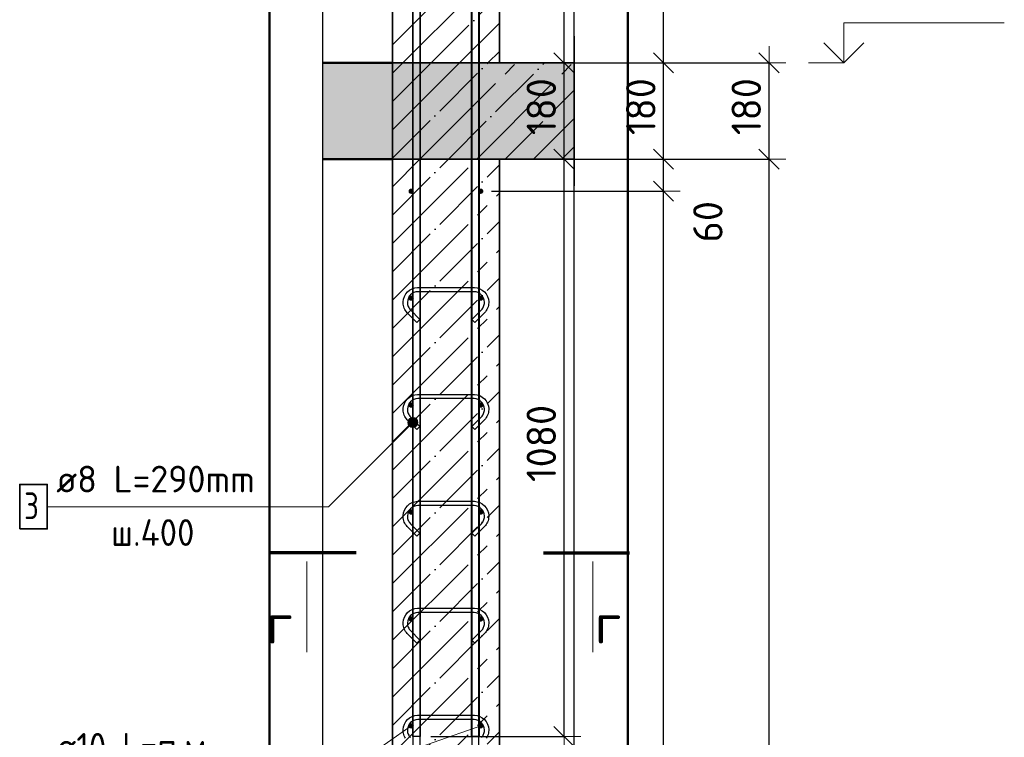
# Model space of a CAD drawing. Header units: millimetres. Extents: x -3026 to 47325, y -2839 to 55854.
# Tile 69 of 130: x 26709 to 28550, y 46240 to 47582. Entities that reach past the tile are written whole.
import ezdxf

# ---------------------------------------------------------------- set-up
doc = ezdxf.new("R2010")
doc.units = ezdxf.units.MM
doc.header["$PDMODE"] = 65
doc.linetypes.add('______11', pattern=[125, 100, -12.5, 0, -12.5])
doc.linetypes.add('______5', pattern=[275, 200, -25, 25, -25])
for name, color, linetype, lineweight in [('Standard', 7, 'Continuous', 25), ('Арм.стержн. вертикальными 1', 22, 'Continuous', 35), ('Арм.стержн.горизонт. 1', 180, 'Continuous', 35), ('Высотная отметка (окна)', 7, 'Continuous', 13), ('Высотная отметки_ общее', 7, 'Continuous', 13), ('Размерная линия_ общее', 7, 'Continuous', 13)]:
    doc.layers.add(name, color=color, linetype=linetype, lineweight=lineweight)
doc.layers.add('Арм.стержн. вертикальными 2', color=7, linetype='Continuous', lineweight=35, true_color=0x006e00)
doc.layers.add('Арм.стержн.Стяжки', color=7, linetype='Continuous', lineweight=35, true_color=0x501e0f)
doc.styles.add('ISOCPEUR', font='ISOCPEUR')
doc.dimstyles.new('DIMSTYLE_3', dxfattribs={"dimtxt": 55, "dimasz": 62.5, "dimexe": 0, "dimexo": 0, "dimgap": 27.5, "dimtad": 2, "dimdec": 0, "dimrnd": 5, "dimzin": 12, "dimdsep": 46, "dimtxsty": 'ISOCPEUR', "dimblk1": 'ALL_ML_STRICH', "dimblk2": 'ALL_ML_STRICH', "dimsah": 1, "dimcen": 0, "dimclrd": 7, "dimclre": 256, "dimclrt": 7, "dimadec": 0, "dimazin": 0, "dimtfac": 1, "dimtdec": 0, "dimtix": 1, "dimtmove": 2, "dimatfit": 3, "dimfxl": 0, "dimtzin": 0, "dimlwd": 0, "dimlwe": -3, "dimarcsym": 0})
doc.dimstyles.new('DIMSTYLE_9', dxfattribs={"dimtxt": 55, "dimasz": 62.5, "dimexe": 0, "dimexo": 0, "dimgap": 27.5, "dimtad": 0, "dimdec": 0, "dimrnd": 5, "dimzin": 12, "dimdsep": 46, "dimtxsty": 'ISOCPEUR', "dimblk1": 'ALL_ML_STRICH', "dimblk2": 'ALL_ML_STRICH', "dimsah": 1, "dimcen": 0, "dimclrd": 7, "dimclre": 256, "dimclrt": 7, "dimadec": 0, "dimazin": 0, "dimtfac": 1, "dimtdec": 0, "dimtix": 1, "dimtmove": 2, "dimatfit": 3, "dimfxl": 0, "dimtvp": 1.2, "dimtzin": 0, "dimlwd": 0, "dimlwe": -3, "dimarcsym": 0})

# ---------------------------------------------------------------- blocks, each defined once
blk = doc.blocks.new('COMPLEX_ELEVATIONDIM_4')
at = {"layer": 'Высотная отметки_ общее', "color": 7, "linetype": 'Continuous', "lineweight": 13, "transparency": 33554687}
for p, q in [((28250, 47501.6), (28250, 47576.6)), ((28250, 47576.6), (28550, 47576.6)), ((28250, 47501.6), (28212.5, 47539.1)), ((28250, 47501.6), (28287.5, 47539.1)), ((28250, 47501.6), (28250, 47501.6)), ((28250, 47501.6), (28250, 47501.6)), ((28250, 47501.6), (28250, 47501.6)), ((28250, 47501.6), (28250, 47501.6))]:
    blk.add_line(p, q, dxfattribs=at)
blk.add_lwpolyline([(28250, 47501.6), (28242.1, 47501.6), (28242.1, 47501.6), (28183.9, 47501.6)], dxfattribs=at)
blk = doc.blocks.new('ALL_ML_STRICH')
at = {"color": 0, "linetype": 'ByBlock', "lineweight": -2}
for p, q in [((-0.3, -0.3), (0.3, 0.3)), ((0, -0.5), (0, 0.5)), ((-1, 0), (0.5, 0))]:
    blk.add_line(p, q, dxfattribs=at)
blk = doc.blocks.new('*D94')
at = {"layer": 'DEFPOINTS', "color": 7, "linetype": 'Continuous', "lineweight": 13, "transparency": 33554687}
for p in [(27702.1, 47321.6), (27730.7, 44201.6), (28110, 44201.6)]:
    blk.add_point(p, dxfattribs=at)
at = {"layer": 'Размерная линия_ общее', "color": 253, "linetype": 'Continuous', "lineweight": -2, "true_color": 0xa0a0a0, "transparency": 33554687}
for p, q in [((27722.1, 47321.6), (28110, 47321.6)), ((27750.7, 44201.6), (28110, 44201.6))]:
    blk.add_line(p, q, dxfattribs=at)
at = {"layer": 'Размерная линия_ общее', "color": 7, "linetype": 'Continuous', "lineweight": -2, "transparency": 33554687}
blk.add_line((28110, 44201.6), (28110, 47321.6), dxfattribs=at)
at = {"layer": 'Размерная линия_ общее', "color": 7, "linetype": 'Continuous', "lineweight": 13, "transparency": 33554687, "xscale": 62.5, "yscale": 62.5, "zscale": 62.5}
for p, rotation in [((28110, 47321.6), 90), ((28110, 44201.6), 270)]:
    blk.add_blockref('ALL_ML_STRICH', p, dxfattribs=dict(at, rotation=rotation))
at = {"layer": 'Размерная линия_ общее', "color": 7, "linetype": 'Continuous', "lineweight": 13, "transparency": 33554687, "insert": (28067.5, 45769.8), "char_height": 55, "width": 220, "attachment_point": 5, "rotation": 90, "style": 'ISOCPEUR'}
blk.add_mtext('\\A1;{3120}', dxfattribs=at)
blk = doc.blocks.new('*D95')
at = {"layer": 'DEFPOINTS', "color": 7, "linetype": 'Continuous', "lineweight": 13, "transparency": 33554687}
for p in [(27706.1, 47501.6), (27702.1, 47321.6), (28110, 47321.6)]:
    blk.add_point(p, dxfattribs=at)
at = {"layer": 'Размерная линия_ общее', "color": 253, "linetype": 'Continuous', "lineweight": -2, "true_color": 0xa0a0a0, "transparency": 33554687}
for p, q in [((27726.1, 47501.6), (28110, 47501.6)), ((27722.1, 47321.6), (28110, 47321.6))]:
    blk.add_line(p, q, dxfattribs=at)
at = {"layer": 'Размерная линия_ общее', "color": 7, "linetype": 'Continuous', "lineweight": -2, "transparency": 33554687}
blk.add_line((28110, 47321.6), (28110, 47501.6), dxfattribs=at)
at = {"layer": 'Размерная линия_ общее', "color": 7, "linetype": 'Continuous', "lineweight": 13, "transparency": 33554687, "xscale": 62.5, "yscale": 62.5, "zscale": 62.5}
for p, rotation in [((28110, 47501.6), 90), ((28110, 47321.6), 270)]:
    blk.add_blockref('ALL_ML_STRICH', p, dxfattribs=dict(at, rotation=rotation))
at = {"layer": 'Размерная линия_ общее', "color": 7, "linetype": 'Continuous', "lineweight": 13, "transparency": 33554687, "insert": (28067.5, 47419.8), "char_height": 55, "width": 165, "attachment_point": 5, "rotation": 90, "style": 'ISOCPEUR'}
blk.add_mtext('\\A1;{180}', dxfattribs=at)
blk = doc.blocks.new('*D96')
at = {"layer": 'DEFPOINTS', "color": 7, "linetype": 'Continuous', "lineweight": 13, "transparency": 33554687}
for p in [(27605.9, 47321.6), (27457.9, 46241.6), (27726.7, 46241.6)]:
    blk.add_point(p, dxfattribs=at)
at = {"layer": 'Размерная линия_ общее', "color": 253, "linetype": 'Continuous', "lineweight": -2, "true_color": 0xa0a0a0, "transparency": 33554687}
for p, q in [((27625.9, 47321.6), (27726.7, 47321.6)), ((27477.9, 46241.6), (27726.7, 46241.6))]:
    blk.add_line(p, q, dxfattribs=at)
at = {"layer": 'Размерная линия_ общее', "color": 7, "linetype": 'Continuous', "lineweight": -2, "transparency": 33554687}
blk.add_line((27726.7, 46241.6), (27726.7, 47321.6), dxfattribs=at)
at = {"layer": 'Размерная линия_ общее', "color": 7, "linetype": 'Continuous', "lineweight": 13, "transparency": 33554687, "xscale": 62.5, "yscale": 62.5, "zscale": 62.5}
for p, rotation in [((27726.7, 47321.6), 90), ((27726.7, 46241.6), 270)]:
    blk.add_blockref('ALL_ML_STRICH', p, dxfattribs=dict(at, rotation=rotation))
at = {"layer": 'Размерная линия_ общее', "color": 7, "linetype": 'Continuous', "lineweight": 13, "transparency": 33554687, "insert": (27684.2, 46789.8), "char_height": 55, "width": 220, "attachment_point": 5, "rotation": 90, "style": 'ISOCPEUR'}
blk.add_mtext('\\A1;{1080}', dxfattribs=at)
blk = doc.blocks.new('*D97')
at = {"layer": 'DEFPOINTS', "color": 7, "linetype": 'Continuous', "lineweight": 13, "transparency": 33554687}
for p in [(27605.9, 47501.6), (27605.9, 47321.6), (27726.7, 47321.6)]:
    blk.add_point(p, dxfattribs=at)
at = {"layer": 'Размерная линия_ общее', "color": 253, "linetype": 'Continuous', "lineweight": -2, "true_color": 0xa0a0a0, "transparency": 33554687}
for p, q in [((27625.9, 47501.6), (27726.7, 47501.6)), ((27625.9, 47321.6), (27726.7, 47321.6))]:
    blk.add_line(p, q, dxfattribs=at)
at = {"layer": 'Размерная линия_ общее', "color": 7, "linetype": 'Continuous', "lineweight": -2, "transparency": 33554687}
blk.add_line((27726.7, 47321.6), (27726.7, 47501.6), dxfattribs=at)
at = {"layer": 'Размерная линия_ общее', "color": 7, "linetype": 'Continuous', "lineweight": 13, "transparency": 33554687, "xscale": 62.5, "yscale": 62.5, "zscale": 62.5}
for p, rotation in [((27726.7, 47501.6), 90), ((27726.7, 47321.6), 270)]:
    blk.add_blockref('ALL_ML_STRICH', p, dxfattribs=dict(at, rotation=rotation))
at = {"layer": 'Размерная линия_ общее', "color": 7, "linetype": 'Continuous', "lineweight": 13, "transparency": 33554687, "insert": (27684.2, 47419.8), "char_height": 55, "width": 165, "attachment_point": 5, "rotation": 90, "style": 'ISOCPEUR'}
blk.add_mtext('\\A1;{180}', dxfattribs=at)
blk = doc.blocks.new('*D98')
at = {"layer": 'DEFPOINTS', "color": 7, "linetype": 'Continuous', "lineweight": 13, "transparency": 33554687}
for p in [(27567.9, 48581.6), (27605.9, 47501.6), (27726.7, 47501.6)]:
    blk.add_point(p, dxfattribs=at)
at = {"layer": 'Размерная линия_ общее', "color": 253, "linetype": 'Continuous', "lineweight": -2, "true_color": 0xa0a0a0, "transparency": 33554687}
for p, q in [((27587.9, 48581.6), (27726.7, 48581.6)), ((27625.9, 47501.6), (27726.7, 47501.6))]:
    blk.add_line(p, q, dxfattribs=at)
at = {"layer": 'Размерная линия_ общее', "color": 7, "linetype": 'Continuous', "lineweight": -2, "transparency": 33554687}
blk.add_line((27726.7, 47501.6), (27726.7, 48581.6), dxfattribs=at)
at = {"layer": 'Размерная линия_ общее', "color": 7, "linetype": 'Continuous', "lineweight": 13, "transparency": 33554687, "xscale": 62.5, "yscale": 62.5, "zscale": 62.5}
for p, rotation in [((27726.7, 48581.6), 90), ((27726.7, 47501.6), 270)]:
    blk.add_blockref('ALL_ML_STRICH', p, dxfattribs=dict(at, rotation=rotation))
at = {"layer": 'Размерная линия_ общее', "color": 7, "linetype": 'Continuous', "lineweight": 13, "transparency": 33554687, "insert": (27684.2, 48049.8), "char_height": 55, "width": 220, "attachment_point": 5, "rotation": 90, "style": 'ISOCPEUR'}
blk.add_mtext('\\A1;{1080}', dxfattribs=at)
blk = doc.blocks.new('*D100')
at = {"layer": 'DEFPOINTS', "color": 7, "linetype": 'Continuous', "lineweight": 13, "transparency": 33554687}
for p in [(27570.9, 47261.6), (27570.9, 44261.6), (27912.8, 44261.6)]:
    blk.add_point(p, dxfattribs=at)
at = {"layer": 'Размерная линия_ общее', "color": 253, "linetype": 'Continuous', "lineweight": -2, "true_color": 0xa0a0a0, "transparency": 33554687}
for p, q in [((27590.9, 47261.6), (27912.8, 47261.6)), ((27590.9, 44261.6), (27912.8, 44261.6))]:
    blk.add_line(p, q, dxfattribs=at)
at = {"layer": 'Размерная линия_ общее', "color": 7, "linetype": 'Continuous', "lineweight": -2, "transparency": 33554687}
blk.add_line((27912.8, 44261.6), (27912.8, 47261.6), dxfattribs=at)
at = {"layer": 'Размерная линия_ общее', "color": 7, "linetype": 'Continuous', "lineweight": 13, "transparency": 33554687, "xscale": 62.5, "yscale": 62.5, "zscale": 62.5}
for p, rotation in [((27912.8, 47261.6), 90), ((27912.8, 44261.6), 270)]:
    blk.add_blockref('ALL_ML_STRICH', p, dxfattribs=dict(at, rotation=rotation))
at = {"layer": 'Размерная линия_ общее', "color": 7, "linetype": 'Continuous', "lineweight": 13, "transparency": 33554687, "insert": (27842.8, 45576.6), "char_height": 55, "width": 2.75, "attachment_point": 1, "rotation": 90, "line_spacing_factor": 0.60241, "style": 'ISOCPEUR'}
blk.add_mtext('\\W0.91;15х200=3000', dxfattribs=at)
blk = doc.blocks.new('*D101')
at = {"layer": 'DEFPOINTS', "color": 7, "linetype": 'Continuous', "lineweight": 13, "transparency": 33554687}
for p in [(27605.9, 47321.6), (27570.9, 47261.6), (27912.8, 47261.6)]:
    blk.add_point(p, dxfattribs=at)
at = {"layer": 'Размерная линия_ общее', "color": 253, "linetype": 'Continuous', "lineweight": -2, "true_color": 0xa0a0a0, "transparency": 33554687}
for p, q in [((27625.9, 47321.6), (27912.8, 47321.6)), ((27590.9, 47261.6), (27912.8, 47261.6))]:
    blk.add_line(p, q, dxfattribs=at)
at = {"layer": 'Размерная линия_ общее', "color": 7, "linetype": 'Continuous', "lineweight": -2, "transparency": 33554687}
blk.add_line((27912.8, 47261.6), (27912.8, 47321.6), dxfattribs=at)
at = {"layer": 'Размерная линия_ общее', "color": 7, "linetype": 'Continuous', "lineweight": 13, "transparency": 33554687, "xscale": 62.5, "yscale": 62.5, "zscale": 62.5}
for p, rotation in [((27912.8, 47321.6), 90), ((27912.8, 47261.6), 270)]:
    blk.add_blockref('ALL_ML_STRICH', p, dxfattribs=dict(at, rotation=rotation))
at = {"layer": 'Размерная линия_ общее', "color": 7, "linetype": 'Continuous', "lineweight": 13, "transparency": 33554687, "insert": (27995.7, 47204.5), "char_height": 55, "width": 110, "attachment_point": 5, "rotation": 90, "style": 'ISOCPEUR'}
blk.add_mtext('\\A1;{60}', dxfattribs=at)
blk = doc.blocks.new('*D102')
at = {"layer": 'DEFPOINTS', "color": 7, "linetype": 'Continuous', "lineweight": 13, "transparency": 33554687}
for p in [(27605.9, 47501.6), (27605.9, 47321.6), (27912.8, 47321.6)]:
    blk.add_point(p, dxfattribs=at)
at = {"layer": 'Размерная линия_ общее', "color": 253, "linetype": 'Continuous', "lineweight": -2, "true_color": 0xa0a0a0, "transparency": 33554687}
for p, q in [((27625.9, 47501.6), (27912.8, 47501.6)), ((27625.9, 47321.6), (27912.8, 47321.6))]:
    blk.add_line(p, q, dxfattribs=at)
at = {"layer": 'Размерная линия_ общее', "color": 7, "linetype": 'Continuous', "lineweight": -2, "transparency": 33554687}
blk.add_line((27912.8, 47321.6), (27912.8, 47501.6), dxfattribs=at)
at = {"layer": 'Размерная линия_ общее', "color": 7, "linetype": 'Continuous', "lineweight": 13, "transparency": 33554687, "xscale": 62.5, "yscale": 62.5, "zscale": 62.5}
for p, rotation in [((27912.8, 47501.6), 90), ((27912.8, 47321.6), 270)]:
    blk.add_blockref('ALL_ML_STRICH', p, dxfattribs=dict(at, rotation=rotation))
at = {"layer": 'Размерная линия_ общее', "color": 7, "linetype": 'Continuous', "lineweight": 13, "transparency": 33554687, "insert": (27870.3, 47419.8), "char_height": 55, "width": 165, "attachment_point": 5, "rotation": 90, "style": 'ISOCPEUR'}
blk.add_mtext('\\A1;{180}', dxfattribs=at)
blk = doc.blocks.new('*D103')
at = {"layer": 'DEFPOINTS', "color": 7, "linetype": 'Continuous', "lineweight": 13, "transparency": 33554687}
for p in [(27566.9, 48501.6), (27605.9, 47501.6), (27912.8, 47501.6)]:
    blk.add_point(p, dxfattribs=at)
at = {"layer": 'Размерная линия_ общее', "color": 253, "linetype": 'Continuous', "lineweight": -2, "true_color": 0xa0a0a0, "transparency": 33554687}
for p, q in [((27586.9, 48501.6), (27912.8, 48501.6)), ((27625.9, 47501.6), (27912.8, 47501.6))]:
    blk.add_line(p, q, dxfattribs=at)
at = {"layer": 'Размерная линия_ общее', "color": 7, "linetype": 'Continuous', "lineweight": -2, "transparency": 33554687}
blk.add_line((27912.8, 47501.6), (27912.8, 48501.6), dxfattribs=at)
at = {"layer": 'Размерная линия_ общее', "color": 7, "linetype": 'Continuous', "lineweight": 13, "transparency": 33554687, "xscale": 62.5, "yscale": 62.5, "zscale": 62.5}
for p, rotation in [((27912.8, 48501.6), 90), ((27912.8, 47501.6), 270)]:
    blk.add_blockref('ALL_ML_STRICH', p, dxfattribs=dict(at, rotation=rotation))
at = {"layer": 'Размерная линия_ общее', "color": 7, "linetype": 'Continuous', "lineweight": 13, "transparency": 33554687, "insert": (27870.3, 48009.8), "char_height": 55, "width": 220, "attachment_point": 5, "rotation": 90, "style": 'ISOCPEUR'}
blk.add_mtext('\\A1;{1000}', dxfattribs=at)

msp = doc.modelspace()

# ---------------------------------------------------------------- hatches: boundary and pattern name
at = {"layer": 'Standard', "linetype": 'Continuous', "lineweight": 25, "true_color": 0xe0e0e0, "transparency": 33554687}
msp.add_hatch(color=254, dxfattribs=at).paths.add_polyline_path([(27275.8, 47321.6), (27405.9, 47321.6), (27405.9, 47501.6), (27275.8, 47501.6)])
at = {"layer": 'Standard', "linetype": 'Continuous', "lineweight": -3, "transparency": 33554687}
msp.add_hatch(color=9, dxfattribs=at).paths.add_polyline_path([(27405.9, 47501.6), (27405.9, 47321.6), (27745.8, 47321.6), (27745.8, 47501.6)])
at = {"layer": 'Арм.стержн.горизонт. 1', "linetype": 'Continuous', "lineweight": 50, "transparency": 33554687}
for points in [[(27445.9, 47261.6), (27445.5, 47263.5), (27444.4, 47265.1), (27442.8, 47266.2), (27440.9, 47266.6), (27438.9, 47266.2), (27437.3, 47265.1), (27436.2, 47263.5), (27435.9, 47261.6), (27436.2, 47259.6), (27437.3, 47258), (27438.9, 47256.9), (27440.9, 47256.6), (27442.8, 47256.9), (27444.4, 47258), (27445.5, 47259.6)], [(27575.9, 47261.6), (27575.5, 47263.5), (27574.4, 47265.1), (27572.8, 47266.2), (27570.9, 47266.6), (27568.9, 47266.2), (27567.3, 47265.1), (27566.2, 47263.5), (27565.9, 47261.6), (27566.2, 47259.6), (27567.3, 47258), (27568.9, 47256.9), (27570.9, 47256.6), (27572.8, 47256.9), (27574.4, 47258), (27575.5, 47259.6)], [(27445.9, 47061.6), (27445.5, 47063.5), (27444.4, 47065.1), (27442.8, 47066.2), (27440.9, 47066.6), (27438.9, 47066.2), (27437.3, 47065.1), (27436.2, 47063.5), (27435.9, 47061.6), (27436.2, 47059.6), (27437.3, 47058), (27438.9, 47056.9), (27440.9, 47056.6), (27442.8, 47056.9), (27444.4, 47058), (27445.5, 47059.6)], [(27575.9, 47061.6), (27575.5, 47063.5), (27574.4, 47065.1), (27572.8, 47066.2), (27570.9, 47066.6), (27568.9, 47066.2), (27567.3, 47065.1), (27566.2, 47063.5), (27565.9, 47061.6), (27566.2, 47059.6), (27567.3, 47058), (27568.9, 47056.9), (27570.9, 47056.6), (27572.8, 47056.9), (27574.4, 47058), (27575.5, 47059.6)], [(27445.9, 46861.6), (27445.5, 46863.5), (27444.4, 46865.1), (27442.8, 46866.2), (27440.9, 46866.6), (27438.9, 46866.2), (27437.3, 46865.1), (27436.2, 46863.5), (27435.9, 46861.6), (27436.2, 46859.6), (27437.3, 46858), (27438.9, 46856.9), (27440.9, 46856.6), (27442.8, 46856.9), (27444.4, 46858), (27445.5, 46859.6)], [(27575.9, 46861.6), (27575.5, 46863.5), (27574.4, 46865.1), (27572.8, 46866.2), (27570.9, 46866.6), (27568.9, 46866.2), (27567.3, 46865.1), (27566.2, 46863.5), (27565.9, 46861.6), (27566.2, 46859.6), (27567.3, 46858), (27568.9, 46856.9), (27570.9, 46856.6), (27572.8, 46856.9), (27574.4, 46858), (27575.5, 46859.6)], [(27445.9, 46661.6), (27445.5, 46663.5), (27444.4, 46665.1), (27442.8, 46666.2), (27440.9, 46666.6), (27438.9, 46666.2), (27437.3, 46665.1), (27436.2, 46663.5), (27435.9, 46661.6), (27436.2, 46659.6), (27437.3, 46658), (27438.9, 46656.9), (27440.9, 46656.6), (27442.8, 46656.9), (27444.4, 46658), (27445.5, 46659.6)], [(27575.9, 46661.6), (27575.5, 46663.5), (27574.4, 46665.1), (27572.8, 46666.2), (27570.9, 46666.6), (27568.9, 46666.2), (27567.3, 46665.1), (27566.2, 46663.5), (27565.9, 46661.6), (27566.2, 46659.6), (27567.3, 46658), (27568.9, 46656.9), (27570.9, 46656.6), (27572.8, 46656.9), (27574.4, 46658), (27575.5, 46659.6)], [(27445.9, 46461.6), (27445.5, 46463.5), (27444.4, 46465.1), (27442.8, 46466.2), (27440.9, 46466.6), (27438.9, 46466.2), (27437.3, 46465.1), (27436.2, 46463.5), (27435.9, 46461.6), (27436.2, 46459.6), (27437.3, 46458), (27438.9, 46456.9), (27440.9, 46456.6), (27442.8, 46456.9), (27444.4, 46458), (27445.5, 46459.6)], [(27575.9, 46461.6), (27575.5, 46463.5), (27574.4, 46465.1), (27572.8, 46466.2), (27570.9, 46466.6), (27568.9, 46466.2), (27567.3, 46465.1), (27566.2, 46463.5), (27565.9, 46461.6), (27566.2, 46459.6), (27567.3, 46458), (27568.9, 46456.9), (27570.9, 46456.6), (27572.8, 46456.9), (27574.4, 46458), (27575.5, 46459.6)], [(27445.9, 46261.6), (27445.5, 46263.5), (27444.4, 46265.1), (27442.8, 46266.2), (27440.9, 46266.6), (27438.9, 46266.2), (27437.3, 46265.1), (27436.2, 46263.5), (27435.9, 46261.6), (27436.2, 46259.6), (27437.3, 46258), (27438.9, 46256.9), (27440.9, 46256.6), (27442.8, 46256.9), (27444.4, 46258), (27445.5, 46259.6)], [(27575.9, 46261.6), (27575.5, 46263.5), (27574.4, 46265.1), (27572.8, 46266.2), (27570.9, 46266.6), (27568.9, 46266.2), (27567.3, 46265.1), (27566.2, 46263.5), (27565.9, 46261.6), (27566.2, 46259.6), (27567.3, 46258), (27568.9, 46256.9), (27570.9, 46256.6), (27572.8, 46256.9), (27574.4, 46258), (27575.5, 46259.6)]]:
    msp.add_hatch(color=4, dxfattribs=at).paths.add_polyline_path(points)
at = {"layer": 'Арм.стержн.Стяжки', "linetype": 'Continuous', "lineweight": 13, "transparency": 33554687}
for points in [[(27435.2, 46831.6), (27450.9, 46822.6), (27437.6, 46835.9)], [(27435.2, 46826.9), (27446.6, 46820.2), (27435.2, 46831.6)], [(27435.2, 46831.6), (27446.6, 46820.2), (27450.9, 46822.6)], [(27441.8, 46820.2), (27435.2, 46826.9), (27437.6, 46822.6)], [(27435.2, 46826.9), (27441.8, 46820.2), (27446.6, 46820.2)], [(27437.6, 46835.9), (27453.2, 46826.9), (27441.8, 46838.3)], [(27437.6, 46835.9), (27450.9, 46822.6), (27453.2, 46826.9)], [(27441.8, 46838.3), (27453.2, 46826.9), (27453.2, 46831.6)], [(27441.8, 46838.3), (27453.2, 46831.6), (27446.6, 46838.3)], [(27446.6, 46838.3), (27453.2, 46831.6), (27450.9, 46835.9)]]:
    msp.add_hatch(color=7, dxfattribs=at).paths.add_polyline_path(points)

# ---------------------------------------------------------------- linework, layer by layer
at = {"color": 52, "linetype": 'Continuous', "lineweight": -3, "transparency": 33554687}
for p, q in [((27275.8, 43743.4), (27275.8, 48630.8)), ((27275.8, 43743.4), (27275.8, 48630.8)), ((27745.8, 43743.4), (27745.8, 48630.8)), ((27745.8, 43743.4), (27745.8, 48630.8))]:
    msp.add_line(p, q, dxfattribs=at)
at = {"color": 7, "linetype": 'Continuous', "lineweight": 35, "transparency": 33554687}
for p, q in [((27405.9, 48630.8), (27405.9, 47501.6)), ((27605.9, 47501.6), (27605.9, 48630.8))]:
    msp.add_line(p, q, dxfattribs=at)
at = {"color": 253, "linetype": '______11', "lineweight": -3, "true_color": 0xababab, "transparency": 33554687}
for p, q in [((27405.9, 47535.2), (27605.9, 47735.2)), ((27478.2, 47501.6), (27605.9, 47629.2)), ((27584.3, 47501.6), (27605.9, 47523.1))]:
    msp.add_line(p, q, dxfattribs=at)
at = {"color": 253, "linetype": '______5', "lineweight": -3, "true_color": 0xababab, "transparency": 33554687}
for p, q in [((27425.2, 47501.6), (27605.9, 47682.2)), ((27531.3, 47501.6), (27605.9, 47576.1))]:
    msp.add_line(p, q, dxfattribs=at)
at = {"color": 7, "linetype": 'Continuous', "lineweight": 25, "transparency": 33554687}
msp.add_line((27405.9, 47501.6), (27605.9, 47501.6), dxfattribs=at)
at = {"layer": 'Standard', "color": 7, "linetype": 'Continuous', "lineweight": 25, "transparency": 33554687}
for p, q in [((27275.8, 47271.6), (27275.8, 47551.6)), ((27745.8, 47551.6), (27745.8, 47271.6)), ((27605.9, 47501.6), (27405.9, 47501.6)), ((27605.9, 47321.6), (27405.9, 47321.6)), ((27405.9, 47321.6), (27605.9, 47321.6))]:
    msp.add_line(p, q, dxfattribs=at)
at = {"layer": 'Standard', "color": 7, "linetype": 'Continuous', "lineweight": 50, "transparency": 33554687}
for p, q in [((27405.9, 47501.6), (27275.8, 47501.6)), ((27275.8, 47321.6), (27405.9, 47321.6))]:
    msp.add_line(p, q, dxfattribs=at)
at = {"layer": 'Standard', "color": 253, "linetype": '______11', "lineweight": -3, "true_color": 0xababab, "transparency": 33554687}
for p, q in [((27405.9, 47429.2), (27478.2, 47501.6)), ((27405.9, 47323.1), (27584.3, 47501.6)), ((27510.4, 47321.6), (27690.4, 47501.6)), ((27616.4, 47321.6), (27745.8, 47450.9)), ((27722.5, 47321.6), (27745.8, 47344.8)), ((27405.9, 47217), (27510.4, 47321.6)), ((27405.9, 47111), (27605.9, 47311)), ((27405.9, 47004.9), (27605.9, 47204.9)), ((27405.9, 46898.8), (27605.9, 47098.8)), ((27405.9, 46792.8), (27605.9, 46992.8)), ((27405.9, 46686.7), (27605.9, 46886.7)), ((27405.9, 46580.7), (27605.9, 46780.7)), ((27405.9, 46474.6), (27605.9, 46674.6)), ((27405.9, 46368.5), (27605.9, 46568.5)), ((27405.9, 46262.5), (27605.9, 46462.5)), ((27405.9, 46156.4), (27605.9, 46356.4)), ((27405.9, 46050.3), (27605.9, 46250.3))]:
    msp.add_line(p, q, dxfattribs=at)
at = {"layer": 'Standard', "color": 253, "linetype": '______5', "lineweight": -3, "true_color": 0xababab, "transparency": 33554687}
for p, q in [((27405.9, 47482.2), (27425.2, 47501.6)), ((27405.9, 47376.1), (27531.3, 47501.6)), ((27457.3, 47321.6), (27637.3, 47501.6)), ((27563.4, 47321.6), (27743.4, 47501.6)), ((27669.5, 47321.6), (27745.8, 47397.9)), ((27405.9, 47164), (27563.4, 47321.6)), ((27405.9, 47270.1), (27457.3, 47321.6)), ((27405.9, 47057.9), (27605.9, 47257.9)), ((27405.9, 46951.9), (27605.9, 47151.9)), ((27405.9, 46845.8), (27605.9, 47045.8)), ((27405.9, 46739.8), (27605.9, 46939.8)), ((27405.9, 46633.7), (27605.9, 46833.7)), ((27405.9, 46527.6), (27605.9, 46727.6)), ((27405.9, 46421.6), (27605.9, 46621.6)), ((27405.9, 46315.5), (27605.9, 46515.5)), ((27405.9, 46209.4), (27605.9, 46409.4)), ((27405.9, 46103.4), (27605.9, 46303.4))]:
    msp.add_line(p, q, dxfattribs=at)
at = {"layer": 'Standard', "color": 7, "linetype": 'Continuous', "lineweight": 35, "transparency": 33554687}
for p, q in [((27405.9, 47501.6), (27405.9, 47321.6)), ((27745.8, 47501.6), (27605.9, 47501.6)), ((27405.9, 47321.6), (27405.9, 44201.6)), ((27605.9, 44201.6), (27605.9, 47321.6)), ((27605.9, 47321.6), (27745.8, 47321.6))]:
    msp.add_line(p, q, dxfattribs=at)
at = {"layer": 'Standard', "color": 7, "linetype": 'Continuous', "lineweight": 70, "transparency": 33554687}
for p, q in [((27338.3, 46585.3), (27177.5, 46585.3)), ((27688.3, 46585.3), (27849.1, 46585.3))]:
    msp.add_line(p, q, dxfattribs=at)
at = {"layer": 'Standard', "color": 7, "linetype": 'Continuous', "lineweight": 13, "transparency": 33554687}
for p, q in [((27246, 46569.3), (27246, 46399.7)), ((27780.6, 46569.3), (27780.6, 46399.7))]:
    msp.add_line(p, q, dxfattribs=at)
at = {"layer": 'Standard', "color": 7, "linetype": 'Continuous', "lineweight": 50, "transparency": 33554687}
msp.add_lwpolyline([(27175.8, 43643.4), (27845.8, 43643.4), (27845.8, 48730.8), (27175.8, 48730.8), (27175.8, 43643.4)], dxfattribs=at)
at = {"layer": 'Арм.стержн. вертикальными 1', "color": 34, "linetype": 'Continuous', "lineweight": 25, "transparency": 33554687}
for points in [[(27444.9, 44201.6), (27444.9, 48501.6), (27456.9, 48501.6), (27456.9, 44201.6), (27444.9, 44201.6)], [(27444.9, 44201.6), (27444.9, 48501.6), (27456.9, 48501.6), (27456.9, 44201.6), (27444.9, 44201.6)], [(27444.9, 44201.6), (27444.9, 48501.6), (27456.9, 48501.6), (27456.9, 44201.6), (27444.9, 44201.6)], [(27554.9, 44201.6), (27554.9, 48501.6), (27566.9, 48501.6), (27566.9, 44201.6), (27554.9, 44201.6)], [(27554.9, 44201.6), (27554.9, 48501.6), (27566.9, 48501.6), (27566.9, 44201.6), (27554.9, 44201.6)], [(27554.9, 44201.6), (27554.9, 48501.6), (27566.9, 48501.6), (27566.9, 44201.6), (27554.9, 44201.6)]]:
    msp.add_lwpolyline(points, dxfattribs=at)
at = {"layer": 'Арм.стержн. вертикальными 2', "color": 7, "linetype": 'Continuous', "lineweight": 25, "transparency": 33554687}
for points in [[(27457.9, 48581.6), (27457.9, 46241.6), (27443.9, 46241.6), (27443.9, 48581.6), (27457.9, 48581.6)], [(27457.9, 48581.6), (27457.9, 46241.6), (27443.9, 46241.6), (27443.9, 48581.6), (27457.9, 48581.6)], [(27457.9, 48581.6), (27457.9, 46241.6), (27443.9, 46241.6), (27443.9, 48581.6), (27457.9, 48581.6)], [(27567.9, 48581.6), (27567.9, 46241.6), (27553.9, 46241.6), (27553.9, 48581.6), (27567.9, 48581.6)], [(27567.9, 48581.6), (27567.9, 46241.6), (27553.9, 46241.6), (27553.9, 48581.6), (27567.9, 48581.6)], [(27567.9, 48581.6), (27567.9, 46241.6), (27553.9, 46241.6), (27553.9, 48581.6), (27567.9, 48581.6)]]:
    msp.add_lwpolyline(points, dxfattribs=at)
at = {"layer": 'Арм.стержн.горизонт. 1', "color": 52, "linetype": 'Continuous', "lineweight": 25, "transparency": 33554687}
for p, q in [((27405.9, 47321.6), (27405.9, 47321.6)), ((27605.9, 47321.6), (27605.9, 47321.6))]:
    msp.add_line(p, q, dxfattribs=at)
at = {"layer": 'Арм.стержн.горизонт. 1', "color": 7, "linetype": 'Continuous', "lineweight": 13, "transparency": 33554687}
msp.add_line((27312.5, 46171.5), (27440.9, 46261.6), dxfattribs=at)
at = {"layer": 'Арм.стержн.Стяжки', "color": 7, "linetype": 'Continuous', "lineweight": 13, "transparency": 33554687}
for p, q in [((27286.5, 46671.5), (27444.2, 46829.2)), ((27437.6, 46835.9), (27437.6, 46835.9)), ((27437.6, 46822.6), (27437.6, 46822.6)), ((27450.9, 46835.9), (27450.9, 46835.9)), ((27450.9, 46822.6), (27450.9, 46822.6)), ((26760.5, 46671.5), (27286.5, 46671.5))]:
    msp.add_line(p, q, dxfattribs=at)
at = {"layer": 'Арм.стержн.Стяжки', "color": 40, "linetype": 'Continuous', "lineweight": 25, "transparency": 33554687}
for points in [[(27554.4, 47021.8), (27572.3, 47039.7), (27573.5, 47041.1), (27574.6, 47042.6), (27575.5, 47044.2), (27576.3, 47045.9), (27577, 47047.6), (27577.4, 47049.4), (27577.7, 47051.3), (27577.9, 47053.2), (27577.9, 47054.3), (27577.4, 47057.9), (27576.1, 47061.6), (27574.3, 47065), (27572, 47067.7), (27569.3, 47070), (27565.9, 47071.9), (27562.2, 47073.1), (27558.6, 47073.6), (27453.1, 47073.6), (27449.5, 47073.1), (27445.8, 47071.9), (27442.5, 47070), (27439.7, 47067.7), (27437.4, 47065), (27435.6, 47061.6), (27434.4, 47057.9), (27433.9, 47054.3), (27433.9, 47053.2), (27434, 47051.3), (27434.3, 47049.4), (27434.8, 47047.6), (27435.4, 47045.9), (27436.2, 47044.2), (27437.1, 47042.6), (27438.2, 47041.1), (27439.4, 47039.7), (27457.3, 47021.8), (27451.6, 47016.2), (27433.6, 47034.2), (27431.9, 47036.1), (27430.4, 47038.3), (27429.1, 47040.5), (27428, 47042.8), (27427.1, 47045.3), (27426.5, 47047.8), (27426, 47050.4), (27425.9, 47052.9), (27425.9, 47054.9), (27426.5, 47059.8), (27428.2, 47064.8), (27430.8, 47069.5), (27434, 47073.4), (27437.9, 47076.6), (27442.6, 47079.2), (27447.7, 47080.9), (27452.5, 47081.6), (27559.2, 47081.6), (27564.1, 47080.9), (27569.1, 47079.2), (27573.8, 47076.6), (27577.7, 47073.4), (27580.9, 47069.5), (27583.5, 47064.8), (27585.2, 47059.8), (27585.9, 47054.9), (27585.9, 47052.9), (27585.7, 47050.4), (27585.3, 47047.8), (27584.6, 47045.3), (27583.7, 47042.8), (27582.6, 47040.5), (27581.3, 47038.3), (27579.8, 47036.1), (27578.1, 47034.2), (27560.1, 47016.2), (27554.4, 47021.8)], [(27554.4, 46821.8), (27572.3, 46839.7), (27573.5, 46841.1), (27574.6, 46842.6), (27575.5, 46844.2), (27576.3, 46845.9), (27577, 46847.6), (27577.4, 46849.4), (27577.7, 46851.3), (27577.9, 46853.2), (27577.9, 46854.3), (27577.4, 46857.9), (27576.1, 46861.6), (27574.3, 46865), (27572, 46867.7), (27569.3, 46870), (27565.9, 46871.9), (27562.2, 46873.1), (27558.6, 46873.6), (27453.1, 46873.6), (27449.5, 46873.1), (27445.8, 46871.9), (27442.5, 46870), (27439.7, 46867.7), (27437.4, 46865), (27435.6, 46861.6), (27434.4, 46857.9), (27433.9, 46854.3), (27433.9, 46853.2), (27434, 46851.3), (27434.3, 46849.4), (27434.8, 46847.6), (27435.4, 46845.9), (27436.2, 46844.2), (27437.1, 46842.6), (27438.2, 46841.1), (27439.4, 46839.7), (27457.3, 46821.8), (27451.6, 46816.2), (27433.6, 46834.2), (27431.9, 46836.1), (27430.4, 46838.3), (27429.1, 46840.5), (27428, 46842.8), (27427.1, 46845.3), (27426.5, 46847.8), (27426, 46850.4), (27425.9, 46852.9), (27425.9, 46854.9), (27426.5, 46859.8), (27428.2, 46864.8), (27430.8, 46869.5), (27434, 46873.4), (27437.9, 46876.6), (27442.6, 46879.2), (27447.7, 46880.9), (27452.5, 46881.6), (27559.2, 46881.6), (27564.1, 46880.9), (27569.1, 46879.2), (27573.8, 46876.6), (27577.7, 46873.4), (27580.9, 46869.5), (27583.5, 46864.8), (27585.2, 46859.8), (27585.9, 46854.9), (27585.9, 46852.9), (27585.7, 46850.4), (27585.3, 46847.8), (27584.6, 46845.3), (27583.7, 46842.8), (27582.6, 46840.5), (27581.3, 46838.3), (27579.8, 46836.1), (27578.1, 46834.2), (27560.1, 46816.2), (27554.4, 46821.8)], [(27554.4, 46621.8), (27572.3, 46639.7), (27573.5, 46641.1), (27574.6, 46642.6), (27575.5, 46644.2), (27576.3, 46645.9), (27577, 46647.6), (27577.4, 46649.4), (27577.7, 46651.3), (27577.9, 46653.2), (27577.9, 46654.3), (27577.4, 46657.9), (27576.1, 46661.6), (27574.3, 46665), (27572, 46667.7), (27569.3, 46670), (27565.9, 46671.9), (27562.2, 46673.1), (27558.6, 46673.6), (27453.1, 46673.6), (27449.5, 46673.1), (27445.8, 46671.9), (27442.5, 46670), (27439.7, 46667.7), (27437.4, 46665), (27435.6, 46661.6), (27434.4, 46657.9), (27433.9, 46654.3), (27433.9, 46653.2), (27434, 46651.3), (27434.3, 46649.4), (27434.8, 46647.6), (27435.4, 46645.9), (27436.2, 46644.2), (27437.1, 46642.6), (27438.2, 46641.1), (27439.4, 46639.7), (27457.3, 46621.8), (27451.6, 46616.2), (27433.6, 46634.2), (27431.9, 46636.1), (27430.4, 46638.3), (27429.1, 46640.5), (27428, 46642.8), (27427.1, 46645.3), (27426.5, 46647.8), (27426, 46650.4), (27425.9, 46652.9), (27425.9, 46654.9), (27426.5, 46659.8), (27428.2, 46664.8), (27430.8, 46669.5), (27434, 46673.4), (27437.9, 46676.6), (27442.6, 46679.2), (27447.7, 46680.9), (27452.5, 46681.6), (27559.2, 46681.6), (27564.1, 46680.9), (27569.1, 46679.2), (27573.8, 46676.6), (27577.7, 46673.4), (27580.9, 46669.5), (27583.5, 46664.8), (27585.2, 46659.8), (27585.9, 46654.9), (27585.9, 46652.9), (27585.7, 46650.4), (27585.3, 46647.8), (27584.6, 46645.3), (27583.7, 46642.8), (27582.6, 46640.5), (27581.3, 46638.3), (27579.8, 46636.1), (27578.1, 46634.2), (27560.1, 46616.2), (27554.4, 46621.8)], [(27554.4, 46421.8), (27572.3, 46439.7), (27573.5, 46441.1), (27574.6, 46442.6), (27575.5, 46444.2), (27576.3, 46445.9), (27577, 46447.6), (27577.4, 46449.4), (27577.7, 46451.3), (27577.9, 46453.2), (27577.9, 46454.3), (27577.4, 46457.9), (27576.1, 46461.6), (27574.3, 46465), (27572, 46467.7), (27569.3, 46470), (27565.9, 46471.9), (27562.2, 46473.1), (27558.6, 46473.6), (27453.1, 46473.6), (27449.5, 46473.1), (27445.8, 46471.9), (27442.5, 46470), (27439.7, 46467.7), (27437.4, 46465), (27435.6, 46461.6), (27434.4, 46457.9), (27433.9, 46454.3), (27433.9, 46453.2), (27434, 46451.3), (27434.3, 46449.4), (27434.8, 46447.6), (27435.4, 46445.9), (27436.2, 46444.2), (27437.1, 46442.6), (27438.2, 46441.1), (27439.4, 46439.7), (27457.3, 46421.8), (27451.6, 46416.2), (27433.6, 46434.2), (27431.9, 46436.1), (27430.4, 46438.3), (27429.1, 46440.5), (27428, 46442.8), (27427.1, 46445.3), (27426.5, 46447.8), (27426, 46450.4), (27425.9, 46452.9), (27425.9, 46454.9), (27426.5, 46459.8), (27428.2, 46464.8), (27430.8, 46469.5), (27434, 46473.4), (27437.9, 46476.6), (27442.6, 46479.2), (27447.7, 46480.9), (27452.5, 46481.6), (27559.2, 46481.6), (27564.1, 46480.9), (27569.1, 46479.2), (27573.8, 46476.6), (27577.7, 46473.4), (27580.9, 46469.5), (27583.5, 46464.8), (27585.2, 46459.8), (27585.9, 46454.9), (27585.9, 46452.9), (27585.7, 46450.4), (27585.3, 46447.8), (27584.6, 46445.3), (27583.7, 46442.8), (27582.6, 46440.5), (27581.3, 46438.3), (27579.8, 46436.1), (27578.1, 46434.2), (27560.1, 46416.2), (27554.4, 46421.8)], [(27430.4, 46238.3), (27429.1, 46240.5), (27428, 46242.8), (27427.1, 46245.3), (27426.5, 46247.8), (27426, 46250.4), (27425.9, 46252.9), (27425.9, 46254.9), (27426.5, 46259.8), (27428.2, 46264.8), (27430.8, 46269.5), (27434, 46273.4), (27437.9, 46276.6), (27442.6, 46279.2), (27447.7, 46280.9), (27452.5, 46281.6), (27559.2, 46281.6), (27564.1, 46280.9), (27569.1, 46279.2), (27573.8, 46276.6), (27577.7, 46273.4), (27580.9, 46269.5), (27583.5, 46264.8), (27585.2, 46259.8), (27585.9, 46254.9), (27585.9, 46252.9), (27585.7, 46250.4), (27585.3, 46247.8), (27584.6, 46245.3), (27583.7, 46242.8), (27582.6, 46240.5), (27581.3, 46238.3)], [(27572.3, 46239.7), (27573.5, 46241.1), (27574.6, 46242.6), (27575.5, 46244.2), (27576.3, 46245.9), (27577, 46247.6), (27577.4, 46249.4), (27577.7, 46251.3), (27577.9, 46253.2), (27577.9, 46254.3), (27577.4, 46257.9), (27576.1, 46261.6), (27574.3, 46265), (27572, 46267.7), (27569.3, 46270), (27565.9, 46271.9), (27562.2, 46273.1), (27558.6, 46273.6), (27453.1, 46273.6), (27449.5, 46273.1), (27445.8, 46271.9), (27442.5, 46270), (27439.7, 46267.7), (27437.4, 46265), (27435.6, 46261.6), (27434.4, 46257.9), (27433.9, 46254.3), (27433.9, 46253.2), (27434, 46251.3), (27434.3, 46249.4), (27434.8, 46247.6), (27435.4, 46245.9), (27436.2, 46244.2), (27437.1, 46242.6), (27438.2, 46241.1), (27439.4, 46239.7)]]:
    msp.add_lwpolyline(points, dxfattribs=at)
at = {"layer": 'Арм.стержн.Стяжки', "color": 7, "linetype": 'Continuous', "lineweight": 35, "transparency": 33554687}
msp.add_lwpolyline([(26708.8, 46629.8), (26760.5, 46629.8), (26760.5, 46713.2), (26708.8, 46713.2), (26708.8, 46629.8)], dxfattribs=at)
at = {"layer": 'Арм.стержн.Стяжки', "color": 7, "linetype": 'Continuous', "lineweight": 13, "transparency": 33554687}
msp.add_circle((27444.2, 46829.2), 9.38, dxfattribs=at)
at = {"layer": 'Высотная отметка (окна)', "color": 7, "linetype": 'Continuous', "lineweight": 13, "transparency": 33554687}
msp.add_line((27570.9, 46261.6), (27312.5, 46171.5), dxfattribs=at)

# ---------------------------------------------------------------- block references
at = {"layer": 'Высотная отметки_ общее', "color": 7, "linetype": 'Continuous', "lineweight": 13, "transparency": 33554687}
msp.add_blockref('COMPLEX_ELEVATIONDIM_4', (0, 0), dxfattribs=at)

# ---------------------------------------------------------------- texts
at = {"layer": 'Standard', "color": 7, "linetype": 'Continuous', "lineweight": 13, "transparency": 33554687, "char_height": 75, "width": 81.667, "attachment_point": 7, "style": 'ISOCPEUR'}
for insert in [(27170.1, 46415.7), (27784.5, 46415.7)]:
    msp.add_mtext('\\A1;{\\fISOCPEUR|i0|b0;\\H75.000000;\\W1.000000;\\C7;г}\\P', dxfattribs=dict(at, insert=insert))
at = {"layer": 'Арм.стержн.горизонт. 1', "color": 7, "linetype": 'Continuous', "lineweight": 25, "transparency": 33554687, "insert": (26777.2, 46198.2), "char_height": 50, "width": 333.305, "attachment_point": 7, "style": 'ISOCPEUR'}
msp.add_mtext('\\W0.94;ø10 L=п.м.', dxfattribs=at)
at = {"layer": 'Арм.стержн.Стяжки', "color": 7, "linetype": 'Continuous', "lineweight": 25, "transparency": 33554687, "char_height": 50, "attachment_point": 7, "style": 'ISOCPEUR'}
for s, insert, width in [('\\W0.98;ø8 L=290mm ', (26777.2, 46698.2), 429.211), ('\\W0.78;3', (26717.2, 46648.2), 54.401), ('\\W0.95;ш.400 ', (26879.7, 46598.2), 223.706)]:
    msp.add_mtext(s, dxfattribs=dict(at, insert=insert, width=width))

# ---------------------------------------------------------------- dimensions: what is measured, and where the dimension line sits
at = {"layer": 'Размерная линия_ общее', "color": 7, "linetype": 'Continuous', "lineweight": 13, "transparency": 33554687}
for base, p1, p2, dimstyle, picture, middle in [((27726.7, 48581.6), (27625.9, 47501.6), (27587.9, 48581.6), 'DIMSTYLE_3', '*D98', (27684.2, 48049.8)), ((27912.8, 48501.6), (27625.9, 47501.6), (27586.9, 48501.6), 'DIMSTYLE_3', '*D103', (27870.3, 48009.8)), ((27726.7, 47501.6), (27625.9, 47321.6), (27625.9, 47501.6), 'DIMSTYLE_3', '*D97', (27684.2, 47419.8)), ((27912.8, 47501.6), (27625.9, 47321.6), (27625.9, 47501.6), 'DIMSTYLE_3', '*D102', (27870.3, 47419.8)), ((28110, 47501.6), (27722.1, 47321.6), (27726.1, 47501.6), 'DIMSTYLE_3', '*D95', (28067.5, 47419.8)), ((27726.7, 47321.6), (27477.9, 46241.6), (27625.9, 47321.6), 'DIMSTYLE_3', '*D96', (27684.2, 46789.8)), ((27912.8, 47321.6), (27590.9, 47261.6), (27625.9, 47321.6), 'DIMSTYLE_9', '*D101', (27995.7, 47204.5)), ((28110, 47321.6), (27750.7, 44201.6), (27722.1, 47321.6), 'DIMSTYLE_3', '*D94', (28067.5, 45769.8))]:
    dim = msp.add_linear_dim(base=base, p1=p1, p2=p2, angle=90, dimstyle=dimstyle, override={"dimpost": '<>', "dimclrd": 7, "dimclre": 253, "dimclrt": 7, "dimlwd": 0, "dimlwe": 65533}, dxfattribs=at)
    dim.commit()
    dim.dimension.update_dxf_attribs({"geometry": picture, "text_midpoint": middle, "dimtype": 160})
dim = msp.add_linear_dim(base=(27912.8, 47261.6), p1=(27590.9, 44261.6), p2=(27590.9, 47261.6), angle=90, text='\\W0.91;15х200=3000', dimstyle='DIMSTYLE_3', override={"dimpost": '<>', "dimclrd": 7, "dimclre": 253, "dimclrt": 7, "dimlwd": 0, "dimlwe": 65533}, dxfattribs=at)
dim.commit()
dim.dimension.update_dxf_attribs({"geometry": '*D100', "text_midpoint": (27885.3, 45761.6), "dimtype": 160})

doc.saveas('drawing.dxf')
